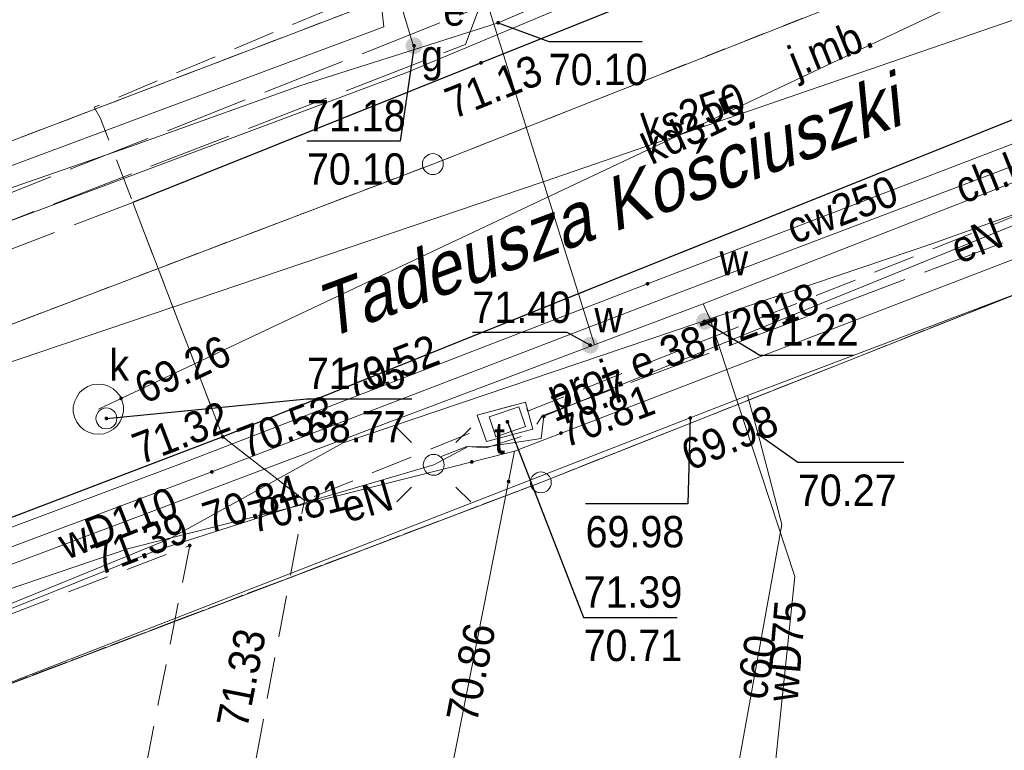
# Model space of a CAD drawing. Header units: feet. Extents: x 6524992 to 6539952, y 6047571 to 6067901.
# Tile 9 of 53: x 6531661 to 6531684, y 6048640 to 6048658. Entities that reach past the tile are written whole.
import ezdxf
from ezdxf.enums import TextEntityAlignment as Align

# ---------------------------------------------------------------- set-up
doc = ezdxf.new("R2010")
doc.units = ezdxf.units.FT
doc.header["$MEASUREMENT"] = 0
for name, pattern in [('1.5_0.5', [2, 1.5, -0.5]), ('218-500', [1, 0.5, -0.5]), ('219-500', [0]), ('mz1.0_0.5', [1.5, 1, -0.5]), ('mz2.0_0.5', [2.5, 2, -0.5])]:
    doc.linetypes.add(name, pattern=pattern)
doc.layers.get('0').update_dxf_attribs({"linetype": 'CONTINUOUS', "lineweight": 18})
for name, color, linetype, transparency in [('202-Punkt graniczny stabilizowany trwale', 7, 'CONTINUOUS', 0.5), ('218-Granica użytku', 7, 'CONTINUOUS', 0.5), ('219-Linia granicy', 7, 'CONTINUOUS', 0.5), ('994-Nazwa ulicy', 7, 'CONTINUOUS', 0.5), ('chodnik (powierzchnia)', 7, 'CONTINUOUS', 0.5), ('chodnik (powierzchnia)-Atr17', 7, 'CONTINUOUS', 0.5), ('jezdnia (powierzchnia)', 7, 'CONTINUOUS', 0.5), ('jezdnia (powierzchnia)-Atr17', 7, 'CONTINUOUS', 0.5), ('komora podziemna - przewód kanalizacyjny (powierzchnia)', 7, 'CONTINUOUS', 0.5), ('komora podziemna - przewód telekomunikacyjny (powierzchnia)', 7, 'CONTINUOUS', 0.5), ('krawężnik (linia)', 7, 'CONTINUOUS', 0.5), ('latarnia (punkt)', 7, 'CONTINUOUS', 0.5), ('przewód ciepłowniczy (linia)', 7, 'CONTINUOUS', 0.5), ('przewód ciepłowniczy (linia)-Atr1', 7, 'CONTINUOUS', 0.5), ('przewód elektroenergetyczny (linia)', 7, 'CONTINUOUS', 0.5), ('przewód elektroenergetyczny (linia)-Atr1', 7, 'CONTINUOUS', 0.5), ('przewód elektroenergetyczny - projektowany lub w budowie (linia) - ob. projektowany', 7, 'CONTINUOUS', 0.5), ('przewód elektroenergetyczny - projektowany lub w budowie (linia) - ob. projektowany-Atr1', 7, 'CONTINUOUS', 0.5), ('przewód gazowy (linia)', 7, 'CONTINUOUS', 0.5), ('przewód gazowy - projektowany lub w budowie (linia) - ob. projektowany', 7, 'CONTINUOUS', 0.5), ('przewód kanalizacyjny (linia)', 7, 'CONTINUOUS', 0.5), ('przewód kanalizacyjny (linia)-Atr1', 7, 'CONTINUOUS', 0.5), ('przewód telekomunikacyjny (linia)', 7, 'CONTINUOUS', 0.5), ('przewód telekomunikacyjny - projektowany lub w budowie (linia) - ob. projektowany', 7, 'CONTINUOUS', 0.5), ('przewód wodociągowy (linia)', 7, 'CONTINUOUS', 0.5), ('przewód wodociągowy (linia)-Atr1', 7, 'CONTINUOUS', 0.5), ('punkt o określonej wysokości (sieć ciepłownicza)', 7, 'CONTINUOUS', 0.5), ('punkt o określonej wysokości (sieć ciepłownicza)-Atr2', 7, 'CONTINUOUS', 0.5), ('punkt o określonej wysokości (sieć ciepłownicza)-Atr3', 7, 'CONTINUOUS', 0.5), ('punkt o określonej wysokości (sieć elektroenergetyczna)', 7, 'CONTINUOUS', 0.5), ('punkt o określonej wysokości (sieć elektroenergetyczna)-Atr3', 7, 'CONTINUOUS', 0.5), ('punkt o określonej wysokości (sieć gazowa)', 7, 'CONTINUOUS', 0.5), ('punkt o określonej wysokości (sieć gazowa)-Atr2', 7, 'CONTINUOUS', 0.5), ('punkt o określonej wysokości (sieć gazowa)-Atr3', 7, 'CONTINUOUS', 0.5), ('punkt o określonej wysokości (sieć kanalizacyjna)', 7, 'CONTINUOUS', 0.5), ('punkt o określonej wysokości (sieć kanalizacyjna)-Atr2', 7, 'CONTINUOUS', 0.5), ('punkt o określonej wysokości (sieć kanalizacyjna)-Atr3', 7, 'CONTINUOUS', 0.5), ('punkt o określonej wysokości (sieć telekomunikacyjna)', 7, 'CONTINUOUS', 0.5), ('punkt o określonej wysokości (sieć telekomunikacyjna)-Atr2', 7, 'CONTINUOUS', 0.5), ('punkt o określonej wysokości (sieć telekomunikacyjna)-Atr3', 7, 'CONTINUOUS', 0.5), ('punkt o określonej wysokości (sieć wodociągowa)', 7, 'CONTINUOUS', 0.5), ('punkt o określonej wysokości (sieć wodociągowa)-Atr2', 7, 'CONTINUOUS', 0.5), ('punkt wysokościowy sztuczny', 7, 'CONTINUOUS', 0.5), ('punkt wysokościowy sztuczny-Atr2', 7, 'CONTINUOUS', 0.5), ('szafa elektroenergetyczna (punkt)-Atr17', 7, 'CONTINUOUS', 0.5), ('właz okrągły - siec kanalizacyjna (punkt)', 7, 'CONTINUOUS', 0.5), ('właz okrągły - siec kanalizacyjna (punkt)-Atr17', 7, 'CONTINUOUS', 0.5), ('właz prostokątny - siec telekomunikacyjna (punkt)', 7, 'CONTINUOUS', 0.5), ('właz prostokątny - siec telekomunikacyjna (punkt)-Atr17', 7, 'CONTINUOUS', 0.5), ('zasuwa - siec gazowa (punkt)', 7, 'CONTINUOUS', 0.5), ('zasuwa - siec gazowa (punkt)-Atr17', 7, 'CONTINUOUS', 0.5), ('zasuwa - siec wodociągowa (punkt)', 7, 'CONTINUOUS', 0.5), ('zasuwa - siec wodociągowa (punkt)-Atr17', 7, 'CONTINUOUS', 0.5), ('ścieżka (powierzchnia)', 7, 'CONTINUOUS', 0.5)]:
    doc.layers.add(name, color=color, linetype=linetype, transparency=transparency)
doc.layers.add('_Robocza', color=1, linetype='CONTINUOUS', lineweight=30, plot=False)
doc.styles.get("Standard").update_dxf_attribs({"font": 'arial.ttf'})

# ---------------------------------------------------------------- blocks, each defined once
blk = doc.blocks.new('202')
at = {"color": 0, "linetype": 'Continuous', "lineweight": 0}
blk.add_circle((0, 0), 0.25, dxfattribs=at)
blk = doc.blocks.new('US22B')
at = {"color": 0, "linetype": 'Continuous', "lineweight": 0}
blk.add_lwpolyline([(-0.375, -0.25), (0.375, -0.25), (0.375, 0.25), (-0.375, 0.25)], close=True, dxfattribs=at)
blk = doc.blocks.new('PW01')
at = {"linetype": 'Continuous', "lineweight": 13}
h = blk.add_hatch(color=0, dxfattribs=at)
edge = h.paths.add_edge_path()
edge.add_arc((0, 0), 0.045, 0, 360)
blk = doc.blocks.new('US25')
at = {"linetype": 'Continuous', "lineweight": 0}
h = blk.add_hatch(color=0, dxfattribs=at)
edge = h.paths.add_edge_path()
edge.add_arc((0, 0), 0.2, 0, 360)
blk = doc.blocks.new('PW02')
at = {"linetype": 'Continuous', "lineweight": 13}
h = blk.add_hatch(color=0, dxfattribs=at)
edge = h.paths.add_edge_path()
edge.add_arc((0, 0), 0.045, 0, 360)
blk = doc.blocks.new('SM01')
at = {"color": 0, "linetype": 'Continuous', "lineweight": 13}
for p, q in [((-0.53, 0.531), (-0.883, 0.884)), ((0.531, 0.531), (0.884, 0.884)), ((-0.53, -0.53), (-0.883, -0.883)), ((0.531, -0.53), (0.884, -0.883))]:
    blk.add_line(p, q, dxfattribs=at)
blk.add_circle((0, 0), 0.25, dxfattribs=at)
blk = doc.blocks.new('US22')
at = {"color": 0, "linetype": 'Continuous', "lineweight": 13}
blk.add_circle((0, 0), 0.25, dxfattribs=at)

msp = doc.modelspace()

# ---------------------------------------------------------------- linework, layer by layer
at = {"layer": '218-Granica użytku', "color": 3, "linetype": '218-500', "lineweight": 18, "flags": 128}
for points in [[(6531670.71, 6048654.24), (6531708.28, 6048669.06)], [(6531708.28, 6048669.06), (6531670.71, 6048654.24)], [(6531622.57, 6048640.25), (6531668.96, 6048657.97)], [(6531668.96, 6048657.97), (6531622.57, 6048640.25)], [(6531700.13, 6048657.27), (6531673.29, 6048646.63)], [(6531673.29, 6048646.63), (6531700.13, 6048657.27)], [(6531624.18, 6048636.54), (6531670.71, 6048654.24)], [(6531670.71, 6048654.24), (6531624.18, 6048636.54)], [(6531673.29, 6048646.63), (6531664.77, 6048643.4)], [(6531664.77, 6048643.4), (6531673.29, 6048646.63)], [(6531664.77, 6048643.4), (6531626.55, 6048628.87)], [(6531626.55, 6048628.87), (6531664.77, 6048643.4)]]:
    msp.add_lwpolyline(points, dxfattribs=at)
at = {"layer": '219-Linia granicy', "color": 3, "linetype": '219-500', "lineweight": 18, "flags": 128}
for points in [[(6531670.71, 6048654.24), (6531708.28, 6048669.06)], [(6531673.29, 6048646.63), (6531713.42, 6048662.54)], [(6531622.57, 6048640.25), (6531668.96, 6048657.97)], [(6531670.71, 6048654.24), (6531624.18, 6048636.54)], [(6531626.55, 6048628.87), (6531673.29, 6048646.63)]]:
    msp.add_lwpolyline(points, dxfattribs=at)
at = {"layer": '_Robocza'}
msp.add_circle((6531733.871, 6048670.068), 50, dxfattribs=at)
at = {"layer": 'chodnik (powierzchnia)', "color": 7, "linetype": 'mz1.0_0.5', "lineweight": 18, "flags": 128}
for points in [[(6531696.57, 6048660.12), (6531673.65, 6048650.92), (6531665.69, 6048647.72), (6531667.64, 6048646.2), (6531671.87, 6048647.92), (6531671.77, 6048648.24), (6531672.92, 6048648.55), (6531672.97, 6048648.33), (6531701.06, 6048659.59)], [(6531557.84, 6048605.23), (6531557.74, 6048603.56), (6531558.04, 6048602), (6531558.41, 6048601.2), (6531558.74, 6048600.71), (6531559.6, 6048600.05), (6531559.92, 6048599.83), (6531560.24, 6048599.64), (6531560.58, 6048599.46), (6531560.93, 6048599.31), (6531561.24, 6048599.1), (6531561.57, 6048598.92), (6531561.92, 6048598.76), (6531562.27, 6048598.63), (6531562.63, 6048598.53), (6531563, 6048598.46), (6531563.38, 6048598.42), (6531563.75, 6048598.4), (6531564.13, 6048598.42), (6531564.51, 6048598.47), (6531564.88, 6048598.54), (6531565.24, 6048598.65), (6531565.59, 6048598.78), (6531565.98, 6048598.95), (6531566.35, 6048599.15), (6531566.71, 6048599.39), (6531567.04, 6048599.65), (6531567.36, 6048599.93), (6531567.65, 6048600.25), (6531567.91, 6048600.58), (6531568.14, 6048600.94), (6531568.34, 6048601.31), (6531568.51, 6048601.7), (6531568.65, 6048602.1), (6531568.75, 6048602.52), (6531568.82, 6048602.94), (6531568.86, 6048603.36), (6531568.42, 6048605.04), (6531567.34, 6048608.04), (6531566.81, 6048609.04), (6531582.98, 6048615.08), (6531601.2, 6048621.74), (6531618.59, 6048628.06), (6531617.08, 6048620.89), (6531621.41, 6048621.53), (6531622.95, 6048629.65), (6531640.41, 6048636.04), (6531655.47, 6048641.51), (6531664.9, 6048645.12), (6531663.54, 6048638.26), (6531666.48, 6048639.99), (6531667.64, 6048646.2), (6531665.69, 6048647.72), (6531654.86, 6048643.58), (6531637.24, 6048637.16), (6531612.47, 6048628.1), (6531583.84, 6048617.69), (6531571.79, 6048613.27), (6531561.16, 6048608.96), (6531559.37, 6048607.97), (6531558.34, 6048606.67)]]:
    msp.add_lwpolyline(points, close=True, dxfattribs=at)
at = {"layer": 'jezdnia (powierzchnia)', "color": 7, "linetype": '1.5_0.5', "lineweight": 18, "flags": 128}
for points in [[(6531934.86, 6048854.54), (6531926.95, 6048841.93), (6531918.96, 6048830.06), (6531909.5, 6048817.18), (6531901.18, 6048806.68), (6531892.44, 6048796.38), (6531883.95, 6048786.92), (6531881.51, 6048784.27), (6531879.59, 6048782.86), (6531877.75, 6048782.38), (6531875.82, 6048782.5), (6531874.76, 6048782.88), (6531873.9, 6048783.37), (6531869.6, 6048778.86), (6531870.13, 6048778.03), (6531870.82, 6048776.02), (6531870.85, 6048775.07), (6531870.54, 6048773.29), (6531869.38, 6048771.34), (6531868.01, 6048769.93), (6531863.36, 6048765.34), (6531859.32, 6048761.55), (6531848.76, 6048752.38), (6531843.59, 6048748.2), (6531831.18, 6048739.14), (6531817.84, 6048729.74), (6531793.06, 6048712.45), (6531781.56, 6048705.02), (6531771.84, 6048699.39), (6531762.11, 6048694.16), (6531748.35, 6048687.6), (6531736.63, 6048682.63), (6531731.2, 6048680.43), (6531723.01, 6048677.15), (6531720.39, 6048676.29), (6531718.04, 6048676.19), (6531716, 6048676.85), (6531700.78, 6048671.82), (6531700.43, 6048670.57), (6531699.94, 6048669.55), (6531698.66, 6048667.85), (6531696.88, 6048666.7), (6531694.1, 6048665.57), (6531671.86, 6048656.66), (6531663.54, 6048653.32), (6531665.69, 6048647.72), (6531673.65, 6048650.92), (6531696.57, 6048660.12), (6531711.19, 6048665.9), (6531713.11, 6048666.5), (6531715.24, 6048666.77), (6531717.08, 6048666.7), (6531718.61, 6048666.2), (6531721.55, 6048664.8), (6531726.41, 6048662.46), (6531732.77, 6048659.4), (6531735.33, 6048664.82), (6531734.21, 6048665.57), (6531733.07, 6048666.83), (6531732.2, 6048668.59), (6531731.94, 6048669.96), (6531732.02, 6048671.12), (6531732.75, 6048673.21), (6531733.92, 6048674.7), (6531735.62, 6048675.73), (6531738.9, 6048677.05), (6531750.92, 6048682.22), (6531764.64, 6048688.73), (6531774.64, 6048694.07), (6531784.88, 6048700.05), (6531796.3, 6048707.41), (6531807.81, 6048715.38), (6531812.49, 6048718.65), (6531821.51, 6048725), (6531834.56, 6048734.18), (6531847.16, 6048743.36), (6531852.83, 6048747.95), (6531863.16, 6048756.92), (6531867.95, 6048761.44), (6531872.3, 6048765.7), (6531873.84, 6048766.99), (6531875.25, 6048767.75), (6531877.35, 6048768.27), (6531879.48, 6048768.24), (6531881.09, 6048767.74), (6531883.2, 6048766.46), (6531886.63, 6048772.09), (6531886.01, 6048772.9), (6531885.74, 6048773.58), (6531885.26, 6048775.66), (6531885.44, 6048778.18), (6531886.52, 6048780.64), (6531887.99, 6048782.41), (6531897.21, 6048792.67), (6531905.82, 6048802.85), (6531914.51, 6048813.86), (6531923.67, 6048826.32), (6531932.04, 6048838.77), (6531939.94, 6048851.37)], [(6531663.54, 6048653.32), (6531652.69, 6048649.17), (6531635.31, 6048642.82), (6531624.06, 6048638.71), (6531610.31, 6048633.69), (6531597.38, 6048629), (6531589.71, 6048626.23), (6531581.92, 6048623.38), (6531568.95, 6048618.59), (6531557.31, 6048613.85), (6531547.87, 6048609.36), (6531540.16, 6048605.21), (6531535.81, 6048602.75), (6531528.87, 6048598.74), (6531522.51, 6048594.97), (6531505.18, 6048584.7), (6531489.78, 6048575.66), (6531485.1, 6048572.9), (6531466.4, 6048561.86), (6531448, 6048550.96), (6531442.84, 6048547.78), (6531435.12, 6048542.75), (6531428.28, 6048538), (6531411.74, 6048525.98), (6531406.74, 6048522.34), (6531401.07, 6048518.26), (6531394.73, 6048513.64), (6531389.19, 6048509.61), (6531377.11, 6048500.35), (6531368.85, 6048493.25), (6531365.19, 6048489.94), (6531349.13, 6048474.4), (6531332.83, 6048458.52), (6531330.39, 6048456.19), (6531329.55, 6048455.52), (6531327.62, 6048454.43), (6531324.75, 6048453.52), (6531322.03, 6048453.34), (6531319.66, 6048453.72), (6531317.57, 6048454.51), (6531314.55, 6048456.13), (6531311.83, 6048451.36), (6531313.62, 6048450.32), (6531314.83, 6048449.38), (6531315.69, 6048448.11), (6531316.01, 6048446.53), (6531315.59, 6048444.99), (6531314.61, 6048443.72), (6531312.9, 6048441.9), (6531315.56, 6048439.2), (6531317.02, 6048440.64), (6531318.85, 6048442.44), (6531319.85, 6048443.35), (6531321.39, 6048444.05), (6531323.39, 6048444.12), (6531325.22, 6048443.46), (6531335.01, 6048437.66), (6531338.08, 6048442.81), (6531336.74, 6048443.62), (6531335.43, 6048444.75), (6531334.39, 6048446.3), (6531334.06, 6048447.49), (6531333.95, 6048449.35), (6531334.37, 6048451.14), (6531335.37, 6048452.63), (6531336.7, 6048453.93), (6531353.53, 6048470.31), (6531369.02, 6048485.29), (6531372.83, 6048488.75), (6531373.78, 6048489.47), (6531375.33, 6048490.18), (6531377.27, 6048490.59), (6531379.32, 6048490.46), (6531380.9, 6048489.92), (6531390.56, 6048485.22), (6531391.25, 6048485.2), (6531393.54, 6048490.27), (6531390.88, 6048491.61), (6531389.54, 6048492.35), (6531388.07, 6048493.61), (6531387.19, 6048495.14), (6531386.76, 6048497.02), (6531386.91, 6048498.96), (6531387.79, 6048500.68), (6531389.21, 6048502.2), (6531393.04, 6048504.99), (6531399.2, 6048509.48), (6531404.45, 6048513.31), (6531415.04, 6048521), (6531431.98, 6048533.31), (6531438.4, 6048537.78), (6531445.64, 6048542.59), (6531447.82, 6048543.62), (6531449.88, 6048543.98), (6531451.89, 6048543.62), (6531453.08, 6048543.2), (6531454.36, 6048542.34), (6531456.13, 6048540.58), (6531458.43, 6048538.64), (6531460.91, 6048536.92), (6531464.43, 6048535.07), (6531466.92, 6048539.98), (6531462.58, 6048542.44), (6531461.63, 6048543.16), (6531460.74, 6048544.21), (6531460.04, 6048545.57), (6531459.78, 6048546.91), (6531459.9, 6048548.93), (6531460.48, 6048550.39), (6531461.37, 6048551.62), (6531463.02, 6048552.91), (6531469.47, 6048556.71), (6531488.02, 6048567.66), (6531508.33, 6048579.61), (6531525.46, 6048589.73), (6531542.25, 6048599.58), (6531543.62, 6048600.07), (6531545.23, 6048600.24), (6531546.92, 6048600.08), (6531548.47, 6048599.48), (6531549.63, 6048598.45), (6531550.42, 6048597.14), (6531550.85, 6048597.34), (6531558.41, 6048601.2), (6531558.04, 6048602), (6531557.74, 6048603.56), (6531557.84, 6048605.23), (6531558.34, 6048606.67), (6531559.37, 6048607.97), (6531561.16, 6048608.96), (6531571.79, 6048613.27), (6531583.84, 6048617.69), (6531612.47, 6048628.1), (6531637.24, 6048637.16), (6531654.86, 6048643.58), (6531665.69, 6048647.72)]]:
    msp.add_lwpolyline(points, close=True, dxfattribs=at)
at = {"layer": 'komora podziemna - przewód kanalizacyjny (powierzchnia)', "color": 34, "linetype": 'Continuous', "lineweight": 18, "flags": 128}
msp.add_lwpolyline([(6531662.28, 6048647.97), (6531662.2, 6048648.07), (6531662.15, 6048648.19), (6531662.12, 6048648.31), (6531662.12, 6048648.43), (6531662.15, 6048648.56), (6531662.2, 6048648.67), (6531662.27, 6048648.78), (6531662.36, 6048648.86), (6531662.47, 6048648.92), (6531662.59, 6048648.97), (6531662.71, 6048648.98), (6531662.84, 6048648.97), (6531662.96, 6048648.93), (6531663.07, 6048648.87), (6531663.16, 6048648.79), (6531663.24, 6048648.69), (6531663.29, 6048648.57), (6531663.32, 6048648.45), (6531663.32, 6048648.33), (6531663.29, 6048648.2), (6531663.24, 6048648.09), (6531663.17, 6048647.98), (6531663.08, 6048647.9), (6531662.97, 6048647.84), (6531662.85, 6048647.79), (6531662.73, 6048647.78), (6531662.6, 6048647.79), (6531662.48, 6048647.83), (6531662.37, 6048647.89)], close=True, dxfattribs=at)
at = {"layer": 'komora podziemna - przewód telekomunikacyjny (powierzchnia)', "color": 30, "linetype": 'Continuous', "lineweight": 18, "flags": 128}
msp.add_lwpolyline([(6531671.77, 6048648.24), (6531672.92, 6048648.55), (6531673.1, 6048647.9), (6531671.99, 6048647.61)], close=True, dxfattribs=at)
at = {"layer": 'krawężnik (linia)', "color": 7, "linetype": 'Continuous', "lineweight": 25, "flags": 128}
for points in [[(6531843.59, 6048748.2), (6531831.18, 6048739.14), (6531817.84, 6048729.74), (6531793.06, 6048712.45), (6531781.56, 6048705.02), (6531771.84, 6048699.39), (6531762.11, 6048694.16), (6531748.35, 6048687.6), (6531736.63, 6048682.63), (6531731.2, 6048680.43), (6531723.01, 6048677.15), (6531720.39, 6048676.29), (6531718.04, 6048676.19), (6531716, 6048676.85), (6531700.78, 6048671.82), (6531700.43, 6048670.57), (6531699.94, 6048669.55), (6531698.66, 6048667.85), (6531696.88, 6048666.7), (6531694.1, 6048665.57), (6531671.86, 6048656.66), (6531663.54, 6048653.32)], [(6531774.64, 6048694.07), (6531764.64, 6048688.73), (6531750.92, 6048682.22), (6531738.9, 6048677.05), (6531735.62, 6048675.73), (6531733.92, 6048674.7), (6531732.75, 6048673.21), (6531732.02, 6048671.12), (6531731.94, 6048669.96), (6531732.2, 6048668.59), (6531733.07, 6048666.83), (6531734.21, 6048665.57), (6531735.33, 6048664.82), (6531732.77, 6048659.4), (6531726.41, 6048662.46), (6531721.55, 6048664.8), (6531718.61, 6048666.2), (6531717.08, 6048666.7), (6531715.24, 6048666.77), (6531713.11, 6048666.5), (6531711.19, 6048665.9), (6531696.57, 6048660.12), (6531673.65, 6048650.92), (6531665.69, 6048647.72)], [(6531665.69, 6048647.72), (6531654.86, 6048643.58), (6531637.24, 6048637.16), (6531612.47, 6048628.1), (6531583.84, 6048617.69), (6531571.79, 6048613.27), (6531561.16, 6048608.96), (6531559.37, 6048607.97), (6531558.34, 6048606.67), (6531557.84, 6048605.23), (6531557.74, 6048603.56), (6531558.04, 6048602), (6531558.41, 6048601.2), (6531550.85, 6048597.34), (6531550.42, 6048597.14), (6531549.63, 6048598.45), (6531548.47, 6048599.48), (6531546.92, 6048600.08), (6531545.23, 6048600.24), (6531543.62, 6048600.07), (6531542.25, 6048599.58), (6531525.46, 6048589.73)]]:
    msp.add_lwpolyline(points, dxfattribs=at)
at = {"layer": 'przewód ciepłowniczy (linia)', "color": 212, "linetype": 'Continuous', "lineweight": 18, "flags": 128}
for points in [[(6531688.74, 6048657.28), (6531688.89, 6048656.83), (6531688.7, 6048656.41), (6531688.15, 6048656.23), (6531687.48, 6048655.88), (6531686.79, 6048655.58), (6531675.84, 6048651.38), (6531664.64, 6048647.06), (6531653.46, 6048642.87), (6531642.14, 6048638.7), (6531630.82, 6048634.51)], [(6531631.67, 6048634.3), (6531642.94, 6048638.46), (6531654.22, 6048642.68), (6531665.43, 6048646.88), (6531676.64, 6048651.19), (6531687.56, 6048655.33), (6531688.29, 6048655.54), (6531688.92, 6048655.94), (6531689.43, 6048656.16), (6531689.62, 6048656.58), (6531689.4, 6048657.2)], [(6531678.23, 6048648.71), (6531697.05, 6048655.83), (6531720.9, 6048645.55)], [(6531558.76, 6048582.76), (6531560.91, 6048587.92), (6531558.37, 6048589.11), (6531566.07, 6048605.89), (6531631.54, 6048630.52), (6531676.86, 6048648.17), (6531678.23, 6048648.71)], [(6531678.23, 6048648.71), (6531678.48, 6048647.78), (6531679.05, 6048645.62), (6531677.98, 6048639.71)]]:
    msp.add_lwpolyline(points, dxfattribs=at)
at = {"layer": 'przewód elektroenergetyczny (linia)', "color": 1, "linetype": 'Continuous', "lineweight": 18, "flags": 128}
for points in [[(6531524.62, 6048598.6), (6531555.5, 6048616.95), (6531572.92, 6048623.16), (6531575.24, 6048622.1), (6531620.29, 6048637.98), (6531637.59, 6048644.26), (6531670.09, 6048656.43), (6531677.84, 6048659.68), (6531685.7, 6048662.4), (6531686.62, 6048662.48), (6531698.14, 6048666.84), (6531697.59, 6048668.55), (6531699.46, 6048670.8), (6531714.16, 6048677.4), (6531718.72, 6048679.35), (6531753.44, 6048694.11), (6531767.66, 6048701.72), (6531768.82, 6048702.43)], [(6531720.83, 6048662.47), (6531720.15, 6048662.71), (6531716.06, 6048664.17), (6531715.46, 6048664.31), (6531712.77, 6048663.18), (6531700.33, 6048658.37), (6531697.05, 6048657.68), (6531696.43, 6048657.59), (6531673.36, 6048648.21), (6531673.3, 6048647.68), (6531671.99, 6048647.48), (6531671.55, 6048647.49), (6531670.73, 6048647.05)], [(6531793.07, 6048628.61), (6531759.89, 6048644.1), (6531751.16, 6048648.64), (6531726.42, 6048659.89), (6531717.98, 6048663.37), (6531714.96, 6048663.52), (6531697.25, 6048657.56), (6531692.22, 6048655.76), (6531682.63, 6048652.33), (6531668.57, 6048647.58), (6531664.42, 6048645.28), (6531624.8, 6048629.07)], [(6531669.44, 6048658.38), (6531669.54, 6048657.52), (6531649.48, 6048650.04), (6531635.99, 6048645.15), (6531635.83, 6048645.32)], [(6531670.73, 6048647.05), (6531667.94, 6048646.23), (6531664.1, 6048645), (6531650.68, 6048639.62), (6531648.68, 6048638.96), (6531646.97, 6048638.48), (6531645.48, 6048637.56), (6531630.84, 6048632.59), (6531623.7, 6048629.93), (6531617.86, 6048627.46), (6531603.57, 6048622.75), (6531590.54, 6048618.05), (6531580.34, 6048614.54), (6531567.24, 6048609.39), (6531560.93, 6048607.17), (6531560.61, 6048605.52), (6531560.6, 6048602.38), (6531550.1, 6048596.72), (6531547.88, 6048596.44), (6531547.09, 6048597.2), (6531546, 6048597.93), (6531540.82, 6048596.19), (6531537.11, 6048593.91), (6531532.52, 6048591.44)]]:
    msp.add_lwpolyline(points, dxfattribs=at)
at = {"layer": 'przewód elektroenergetyczny - projektowany lub w budowie (linia) - ob. projektowany', "color": 1, "linetype": 'mz2.0_0.5', "lineweight": 18, "flags": 128}
msp.add_lwpolyline([(6531670.91, 6048647.25), (6531671.52, 6048647.49), (6531671.98, 6048647.46), (6531673.05, 6048647.8), (6531673.32, 6048648.22), (6531679.79, 6048650.65), (6531687.19, 6048653.44), (6531690.16, 6048654.55), (6531691.98, 6048655.42), (6531694.84, 6048656.8), (6531696.48, 6048657.58), (6531698.85, 6048658.05), (6531700.76, 6048658.43), (6531701.65, 6048658.79), (6531703.11, 6048659.39), (6531706.26, 6048660.68), (6531709.91, 6048662.17), (6531711.99, 6048663.03), (6531716.01, 6048664.14), (6531716.51, 6048664.17), (6531719.22, 6048663.06), (6531720.4, 6048662.58), (6531720.73, 6048662.62), (6531722.6, 6048662.77), (6531724.55, 6048661.76), (6531725.05, 6048661.51), (6531730.12, 6048659.26), (6531734.1, 6048657.41)], dxfattribs=at)
at = {"layer": 'przewód gazowy (linia)', "color": 40, "linetype": 'Continuous', "lineweight": 18, "flags": 128}
for points in [[(6531715.34, 6048665.02), (6531713.68, 6048664.43), (6531696.93, 6048657.89), (6531693.46, 6048666.82), (6531686.49, 6048664.07), (6531677.14, 6048660.47), (6531675.52, 6048659.02), (6531672.27, 6048657.62), (6531670.27, 6048656.98), (6531667.53, 6048656.11), (6531663.49, 6048654.66), (6531659.66, 6048653.34), (6531638.98, 6048645.96), (6531636.52, 6048644.31)], [(6531670.27, 6048656.98), (6531669.87, 6048658.31)]]:
    msp.add_lwpolyline(points, dxfattribs=at)
at = {"layer": 'przewód gazowy - projektowany lub w budowie (linia) - ob. projektowany', "color": 40, "linetype": 'mz2.0_0.5', "lineweight": 18, "flags": 128}
msp.add_lwpolyline([(6531545.45, 6048609.8), (6531558.42, 6048617.39), (6531610.19, 6048634.62), (6531632.59, 6048642.43), (6531643.8, 6048646.89), (6531676.32, 6048659.77), (6531690.01, 6048665.15)], dxfattribs=at)
at = {"layer": 'przewód kanalizacyjny (linia)', "color": 34, "linetype": 'Continuous', "lineweight": 18, "flags": 128}
for points in [[(6531699.97, 6048677.21), (6531700.05, 6048676.59), (6531701.26, 6048667.24), (6531701.34, 6048666.63), (6531700.75, 6048666.35), (6531662.72, 6048648.38)], [(6531645.69, 6048644.45), (6531673.37, 6048653.82), (6531704.53, 6048664.57)]]:
    msp.add_lwpolyline(points, dxfattribs=at)
at = {"layer": 'przewód telekomunikacyjny (linia)', "color": 30, "linetype": 'Continuous', "lineweight": 18, "flags": 128}
for points in [[(6531672.66, 6048647.38), (6531702.86, 6048659), (6531717.91, 6048665.13), (6531719.48, 6048666.76)], [(6531672.66, 6048647.38), (6531663.45, 6048645.05), (6531649.28, 6048640.24), (6531641.56, 6048637.16)], [(6531672.66, 6048647.38), (6531663.93, 6048603.16)]]:
    msp.add_lwpolyline(points, dxfattribs=at)
at = {"layer": 'przewód telekomunikacyjny - projektowany lub w budowie (linia) - ob. projektowany', "color": 30, "linetype": 'mz2.0_0.5', "lineweight": 18, "flags": 128}
msp.add_lwpolyline([(6531568.24, 6048619.8), (6531568.67, 6048619.94), (6531572.29, 6048623.33), (6531622.16, 6048639.9), (6531634.45, 6048644.52), (6531638.17, 6048644.19), (6531671.49, 6048657.1), (6531672.12, 6048658.8), (6531686.7, 6048664.57), (6531697.18, 6048668.72), (6531697.93, 6048668.73), (6531703.21, 6048670.97), (6531703.64, 6048672.18), (6531714.35, 6048676.87), (6531752.81, 6048693.37), (6531770.84, 6048703), (6531797.61, 6048720), (6531803.75, 6048710.52), (6531829.31, 6048728.41), (6531829.55, 6048728.77), (6531830.24, 6048729.25), (6531830.76, 6048729.32), (6531843.03, 6048737.91), (6531846.28, 6048740.34), (6531849.41, 6048741.92), (6531863.18, 6048752.15), (6531880.15, 6048769.44), (6531898, 6048788.57), (6531907.66, 6048799.24), (6531910.02, 6048801.83), (6531916.48, 6048812.02), (6531924.49, 6048823.3), (6531924.63, 6048825.25), (6531931.38, 6048835.54), (6531922.93, 6048840.88), (6531938.23, 6048866.1), (6531955.49, 6048901.5), (6531972.68, 6048938.54), (6531977.15, 6048949.18), (6531977.07, 6048949.9)], dxfattribs=at)
at = {"layer": 'przewód wodociągowy (linia)', "color": 5, "linetype": 'Continuous', "lineweight": 18, "flags": 128}
for points in [[(6531640.17, 6048687.77), (6531644.66, 6048685.69), (6531639.83, 6048675.24), (6531668.96, 6048661.4), (6531671.08, 6048661.05), (6531674.57, 6048649.92)], [(6531699.49, 6048659.65), (6531677.17, 6048650.9), (6531677.34, 6048650.51), (6531679.36, 6048644.38)], [(6531677.17, 6048650.9), (6531649.14, 6048640.34), (6531649.41, 6048639.88), (6531651.07, 6048635.89)], [(6531678.86, 6048639.55), (6531679.36, 6048644.38)]]:
    msp.add_lwpolyline(points, dxfattribs=at)
at = {"layer": 'punkt o określonej wysokości (sieć ciepłownicza)-Atr2', "color": 7, "flags": 128}
for points in [[(6531676.86, 6048648.17), (6531676.8, 6048646.12), (6531674.358, 6048646.12)], [(6531678.48, 6048647.78), (6531679.43, 6048647.11), (6531681.962, 6048647.11)]]:
    msp.add_lwpolyline(points, dxfattribs=at)
at = {"layer": 'punkt o określonej wysokości (sieć gazowa)-Atr2', "color": 7, "flags": 128}
for points in [[(6531672.27, 6048657.62), (6531673.48, 6048657.17), (6531675.709, 6048657.17)], [(6531670.26, 6048657.07), (6531669.93, 6048654.79), (6531667.701, 6048654.79)]]:
    msp.add_lwpolyline(points, dxfattribs=at)
at = {"layer": 'punkt o określonej wysokości (sieć kanalizacyjna)-Atr2', "color": 7, "flags": 128}
msp.add_lwpolyline([(6531662.91, 6048648.16), (6531667.7, 6048648.63), (6531670.21, 6048648.63)], dxfattribs=at)
at = {"layer": 'punkt o określonej wysokości (sieć telekomunikacyjna)-Atr2', "color": 7, "flags": 128}
msp.add_lwpolyline([(6531672.49, 6048648.08), (6531674.31, 6048643.4), (6531676.544, 6048643.4)], dxfattribs=at)
at = {"layer": 'punkt o określonej wysokości (sieć wodociągowa)-Atr2', "color": 7, "flags": 128}
for points in [[(6531677.2, 6048650.48), (6531678.52, 6048649.67), (6531680.759, 6048649.67)], [(6531674.47, 6048649.91), (6531673.92, 6048650.21), (6531671.654, 6048650.21)]]:
    msp.add_lwpolyline(points, dxfattribs=at)
at = {"layer": 'ścieżka (powierzchnia)', "color": 7, "linetype": 'mz1.0_0.5', "lineweight": 18, "flags": 128}
msp.add_lwpolyline([(6531668.28, 6048657.96), (6531662.62, 6048655.6), (6531662.77, 6048655.33), (6531663.54, 6048653.32), (6531671.86, 6048656.66), (6531694.1, 6048665.57), (6531694.68, 6048668.45), (6531693.37, 6048667.49), (6531692.86, 6048667.43), (6531668.77, 6048657.88)], close=True, dxfattribs=at)

# ---------------------------------------------------------------- block references
at = {"layer": '202-Punkt graniczny stabilizowany trwale', "color": 3, "linetype": 'Continuous', "lineweight": 18}
for p in [(6531670.71, 6048654.24), (6531673.29, 6048646.63)]:
    msp.add_blockref('202', p, dxfattribs=at)
at = {"layer": 'latarnia (punkt)', "color": 7, "linetype": 'Continuous', "lineweight": 18}
msp.add_blockref('SM01', (6531670.73, 6048647.05), dxfattribs=at)
at = {"layer": 'punkt o określonej wysokości (sieć ciepłownicza)', "color": 212, "linetype": 'Continuous', "lineweight": 13}
for p in [(6531675.84, 6048651.38), (6531676.86, 6048648.17), (6531665.43, 6048646.88)]:
    msp.add_blockref('PW01', p, dxfattribs=at)
at = {"layer": 'punkt o określonej wysokości (sieć ciepłownicza)', "color": 212, "linetype": 'Continuous', "lineweight": 13, "rotation": 359.987}
msp.add_blockref('PW01', (6531678.48, 6048647.78), dxfattribs=at)
at = {"layer": 'punkt o określonej wysokości (sieć elektroenergetyczna)', "color": 1, "linetype": 'Continuous', "lineweight": 13}
for p in [(6531673.36, 6048648.21), (6531667.94, 6048646.23)]:
    msp.add_blockref('PW01', p, dxfattribs=at)
at = {"layer": 'punkt o określonej wysokości (sieć gazowa)', "color": 40, "linetype": 'Continuous', "lineweight": 13}
for p in [(6531672.27, 6048657.62), (6531670.26, 6048657.07)]:
    msp.add_blockref('PW01', p, dxfattribs=at)
at = {"layer": 'punkt o określonej wysokości (sieć kanalizacyjna)', "color": 34, "linetype": 'Continuous', "lineweight": 13, "rotation": 25.293}
msp.add_blockref('PW01', (6531663.26, 6048648.64), dxfattribs=at)
at = {"layer": 'punkt o określonej wysokości (sieć kanalizacyjna)', "color": 34, "linetype": 'Continuous', "lineweight": 13}
msp.add_blockref('PW01', (6531662.91, 6048648.16), dxfattribs=at)
at = {"layer": 'punkt o określonej wysokości (sieć telekomunikacyjna)', "color": 30, "linetype": 'Continuous', "lineweight": 13}
for p, rotation in [((6531672.49, 6048648.08), 22.905), ((6531673.77, 6048647.81), 20.907), ((6531671.64, 6048647.12), 14.262), ((6531672.52, 6048646.65), 78.961)]:
    msp.add_blockref('PW01', p, dxfattribs=dict(at, rotation=rotation))
at = {"layer": 'punkt o określonej wysokości (sieć wodociągowa)', "color": 5, "linetype": 'Continuous', "lineweight": 13}
for p, rotation in [((6531677.2, 6048650.48), 0.02299999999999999), ((6531674.47, 6048649.91), 287.409)]:
    msp.add_blockref('PW01', p, dxfattribs=dict(at, rotation=rotation))
at = {"layer": 'punkt wysokościowy sztuczny', "color": 7, "linetype": 'Continuous', "lineweight": 13}
for p in [(6531671.86, 6048656.66), (6531665.69, 6048647.72), (6531664.9, 6048645.12)]:
    msp.add_blockref('PW02', p, dxfattribs=at)
at = {"layer": 'właz okrągły - siec kanalizacyjna (punkt)', "color": 7, "linetype": 'Continuous', "lineweight": 18}
msp.add_blockref('US22', (6531662.91, 6048648.16), dxfattribs=at)
at = {"layer": 'właz prostokątny - siec telekomunikacyjna (punkt)', "color": 7, "linetype": 'Continuous', "lineweight": 18, "rotation": 18.886}
msp.add_blockref('US22B', (6531672.49, 6048648.08), dxfattribs=at)
at = {"layer": 'zasuwa - siec gazowa (punkt)', "color": 7, "linetype": 'Continuous', "lineweight": 13}
msp.add_blockref('US25', (6531670.26, 6048657.07), dxfattribs=at)
at = {"layer": 'zasuwa - siec wodociągowa (punkt)', "color": 7, "linetype": 'Continuous', "lineweight": 13}
msp.add_blockref('US25', (6531677.2, 6048650.48), dxfattribs=at)
at = {"layer": 'zasuwa - siec wodociągowa (punkt)', "color": 7, "linetype": 'Continuous', "lineweight": 13, "rotation": 287.409}
msp.add_blockref('US25', (6531674.47, 6048649.91), dxfattribs=at)

# ---------------------------------------------------------------- texts
at = {"layer": '994-Nazwa ulicy', "color": 7, "linetype": 'Continuous', "lineweight": 25, "oblique": 15, "width": 0.9}
msp.add_text('Tadeusza Kościuszki', height=1.25, rotation=20.466, dxfattribs=at).set_placement((6531675.065, 6048652.62), align=Align.CENTER)
at = {"layer": 'chodnik (powierzchnia)-Atr17', "color": 7, "width": 0.9}
msp.add_text('ch.kp.', height=0.75, rotation=21.87, dxfattribs=at).set_placement((6531683.38, 6048653.28))
at = {"layer": 'jezdnia (powierzchnia)-Atr17', "color": 7, "width": 0.9}
msp.add_text('j.mb.', height=0.75, rotation=21.832, dxfattribs=at).set_placement((6531679.4, 6048656.31))
at = {"layer": 'przewód ciepłowniczy (linia)-Atr1', "color": 212, "width": 0.9}
for s, rotation, p in [('cw250', 20.985, (6531679.21, 6048652.67)), ('c60', 80.273, (6531678.3, 6048641.47))]:
    msp.add_text(s, height=0.75, rotation=rotation, dxfattribs=at).set_placement(p, align=Align.MIDDLE_LEFT)
at = {"layer": 'przewód elektroenergetyczny (linia)-Atr1', "color": 1, "width": 0.9}
msp.add_text('eN', height=0.75, rotation=22.126, dxfattribs=at).set_placement((6531683.14, 6048652.19), align=Align.MIDDLE_LEFT)
msp.add_text('eN', height=0.75, rotation=16.378, dxfattribs=at).set_placement((6531668.45, 6048646.38), align=Align.TOP_LEFT)
at = {"layer": 'przewód elektroenergetyczny - projektowany lub w budowie (linia) - ob. projektowany-Atr1', "color": 1, "width": 0.9}
msp.add_text('proj. e 387/2018', height=0.75, rotation=20.585, dxfattribs=at).set_placement((6531673.62, 6048648.33))
at = {"layer": 'przewód kanalizacyjny (linia)-Atr1', "color": 34, "width": 0.9}
msp.add_text('kd315', height=0.75, rotation=25.292, dxfattribs=at).set_placement((6531675.77, 6048654.55), align=Align.MIDDLE_LEFT)
msp.add_text('ks250', height=0.75, rotation=19.034, dxfattribs=at).set_placement((6531675.86, 6048654.68))
at = {"layer": 'przewód wodociągowy (linia)-Atr1', "color": 5, "width": 0.9}
for s, rotation, p in [('wD110', 21.501, (6531661.82, 6048645.12)), ('wD75', 85.17, (6531679.05, 6048641.4))]:
    msp.add_text(s, height=0.75, rotation=rotation, dxfattribs=at).set_placement(p, align=Align.MIDDLE_LEFT)
at = {"layer": 'punkt o określonej wysokości (sieć ciepłownicza)-Atr2', "color": 212, "width": 0.9}
for s, rotation, p in [('70.52', 21.092, (6531668.73, 6048648.64)), ('70.53', 21.03, (6531666.24, 6048647.19))]:
    msp.add_text(s, height=0.75, rotation=rotation, dxfattribs=at).set_placement(p)
at = {"layer": 'punkt o określonej wysokości (sieć ciepłownicza)-Atr3', "color": 212, "width": 0.9}
msp.add_text('69.98', height=0.75, rotation=23.198, dxfattribs=at).set_placement((6531676.86, 6048646.895))
for s, p in [('70.27', (6531679.43, 6048645.843)), ('69.98', (6531674.358, 6048644.853))]:
    msp.add_text(s, height=0.75, dxfattribs=at).set_placement(p, align=Align.BOTTOM_LEFT)
at = {"layer": 'punkt o określonej wysokości (sieć elektroenergetyczna)-Atr3', "color": 1, "width": 0.9}
msp.add_text('70.7', height=0.75, rotation=22.126, dxfattribs=at).set_placement((6531673.62, 6048648.32), align=Align.MIDDLE_LEFT)
msp.add_text('70.84', height=0.75, rotation=17.761, dxfattribs=at).set_placement((6531665.36, 6048645.4))
at = {"layer": 'punkt o określonej wysokości (sieć gazowa)-Atr2', "color": 40, "width": 0.9}
msp.add_text('71.18', height=0.75, dxfattribs=at).set_placement((6531667.701, 6048654.798), align=Align.BOTTOM_LEFT)
at = {"layer": 'punkt o określonej wysokości (sieć gazowa)-Atr3', "color": 40, "width": 0.9}
for p in [(6531673.48, 6048655.902), (6531667.701, 6048653.522)]:
    msp.add_text('70.10', height=0.75, dxfattribs=at).set_placement(p, align=Align.BOTTOM_LEFT)
at = {"layer": 'punkt o określonej wysokości (sieć kanalizacyjna)-Atr2', "color": 34, "width": 0.9}
msp.add_text('71.35', height=0.75, dxfattribs=at).set_placement((6531667.7, 6048648.638), align=Align.BOTTOM_LEFT)
at = {"layer": 'punkt o określonej wysokości (sieć kanalizacyjna)-Atr3', "color": 34, "width": 0.9}
msp.add_text('69.26', height=0.75, rotation=25.286, dxfattribs=at).set_placement((6531663.66, 6048648.83), align=Align.MIDDLE_LEFT)
msp.add_text('68.77', height=0.75, dxfattribs=at).set_placement((6531667.7, 6048647.362), align=Align.BOTTOM_LEFT)
at = {"layer": 'punkt o określonej wysokości (sieć telekomunikacyjna)-Atr2', "color": 30, "width": 0.9}
for s, rotation, p in [('70.81', 21.006, (6531673.74, 6048647.8)), ('70.81', 14.18, (6531666.32, 6048645.78)), ('70.86', 78.808, (6531671.39, 6048640.93))]:
    msp.add_text(s, height=0.75, rotation=rotation, dxfattribs=at).set_placement(p, align=Align.MIDDLE_LEFT)
msp.add_text('71.39', height=0.75, dxfattribs=at).set_placement((6531674.31, 6048643.408), align=Align.BOTTOM_LEFT)
at = {"layer": 'punkt o określonej wysokości (sieć telekomunikacyjna)-Atr3', "color": 30, "width": 0.9}
msp.add_text('70.71', height=0.75, dxfattribs=at).set_placement((6531674.31, 6048642.133), align=Align.BOTTOM_LEFT)
at = {"layer": 'punkt o określonej wysokości (sieć wodociągowa)-Atr2', "color": 5, "width": 0.9}
for s, p in [('71.40', (6531671.654, 6048650.218)), ('71.22', (6531678.52, 6048649.678))]:
    msp.add_text(s, height=0.75, dxfattribs=at).set_placement(p, align=Align.BOTTOM_LEFT)
at = {"layer": 'punkt wysokościowy sztuczny-Atr2', "color": 7, "width": 0.9}
for s, rotation, p in [('71.13', 21.778, (6531671.2, 6048655.31)), ('71.32', 20.92, (6531663.72, 6048647.05)), ('71.39', 20.947, (6531662.74, 6048644.4)), ('71.33', 78.775, (6531666.27, 6048640.72))]:
    msp.add_text(s, height=0.75, rotation=rotation, dxfattribs=at).set_placement(p)
at = {"layer": 'szafa elektroenergetyczna (punkt)-Atr17', "color": 7, "width": 0.9}
msp.add_text('e', height=0.75, dxfattribs=at).set_placement((6531670.96, 6048657.55))
at = {"layer": 'właz okrągły - siec kanalizacyjna (punkt)-Atr17', "color": 7, "width": 0.9}
msp.add_text('k', height=0.75, dxfattribs=at).set_placement((6531662.98, 6048649.06))
at = {"layer": 'właz prostokątny - siec telekomunikacyjna (punkt)-Atr17', "color": 7, "width": 0.9}
msp.add_text('t', height=0.75, dxfattribs=at).set_placement((6531672.17, 6048647.32))
at = {"layer": 'zasuwa - siec gazowa (punkt)-Atr17', "color": 7, "width": 0.9}
msp.add_text('g', height=0.75, dxfattribs=at).set_placement((6531670.43, 6048656.46))
at = {"layer": 'zasuwa - siec wodociągowa (punkt)-Atr17', "color": 7, "width": 0.9}
for p in [(6531677.56, 6048651.58), (6531674.57, 6048650.22)]:
    msp.add_text('w', height=0.75, dxfattribs=at).set_placement(p)

doc.saveas('drawing.dxf')
